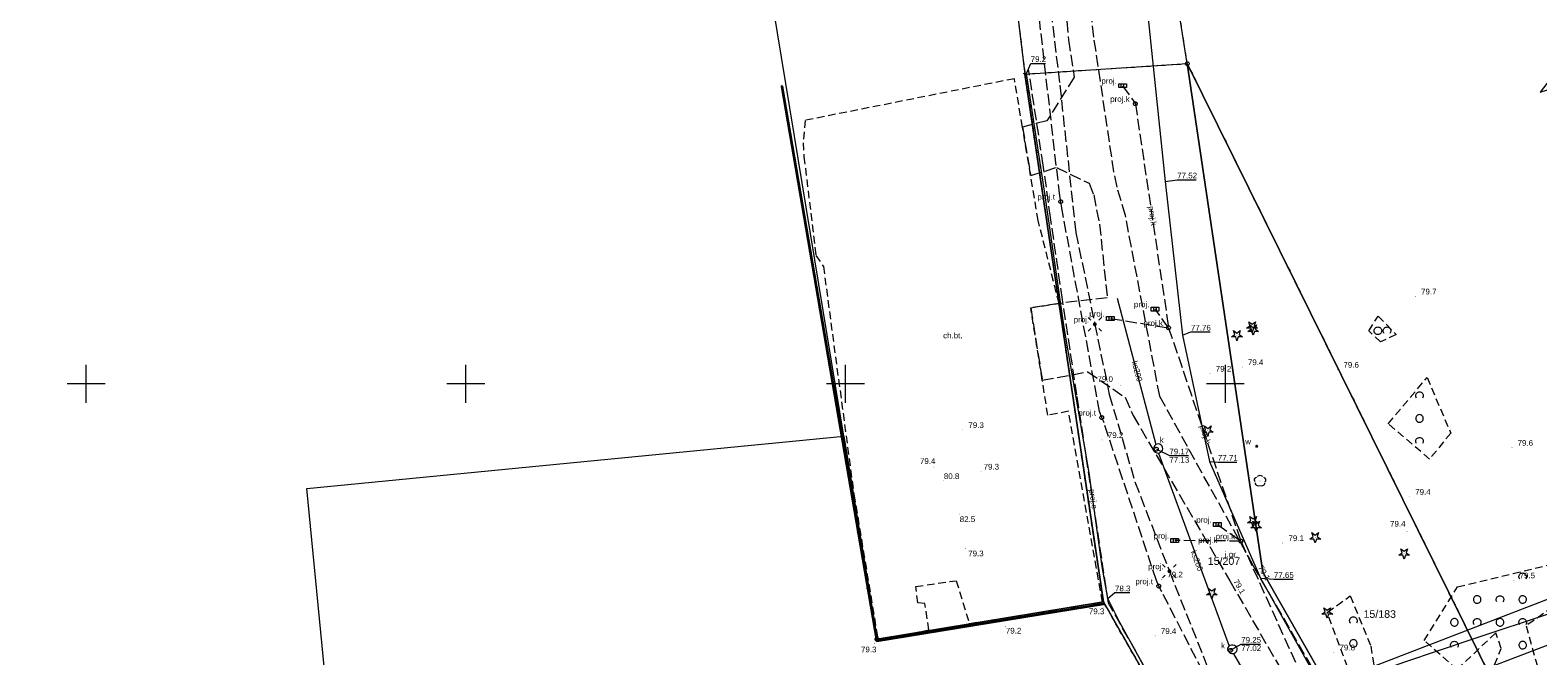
# Model space of a CAD drawing. Extents: x 6411274 to 6413600, y 5890750 to 5892331.
# Tile 15 of 22: x 6412843 to 6413041, y 5891364 to 5891447. Entities that reach past the tile are written whole.
import ezdxf
from ezdxf.enums import TextEntityAlignment as Align

# ---------------------------------------------------------------- set-up
doc = ezdxf.new("R2010")
doc.units = 0
for name, pattern in [('PRZER1-1', [1, 0.5, -0.5]), ('PRZER2-1', [1.5, 1, -0.5]), ('PRZER3-1', [2, 1.5, -0.5])]:
    doc.linetypes.add(name, pattern=pattern)
doc.layers.get('0').update_dxf_attribs({"linetype": 'CONTINUOUS'})
for name, color, linetype, lineweight in [('GEPPGD', 7, 'CONTINUOUS', 18), ('GESDZI', 7, 'CONTINUOUS', 18), ('GESDZI_O', 7, 'CONTINUOUS', 18), ('GSLKOG', 7, 'CONTINUOUS', 35), ('GSPWPN', 7, 'CONTINUOUS', 13), ('GSPWPN_O', 7, 'CONTINUOUS', 13), ('GSSKOA', 7, 'CONTINUOUS', 18), ('GSSKOA_O', 7, 'CONTINUOUS', 18), ('GSSKOD', 7, 'CONTINUOUS', 18), ('GSSKOD_O', 7, 'CONTINUOUS', 18), ('GSSZAD', 7, 'CONTINUOUS', 18), ('GUPEMO', 7, 'CONTINUOUS', 18), ('GUPEMO_O', 7, 'CONTINUOUS', 18), ('GUPIKP', 7, 'CONTINUOUS', 18), ('GUPIKP_O', 7, 'CONTINUOUS', 18), ('GUPIWZ', 7, 'CONTINUOUS', 18), ('GUPIWZ_O', 7, 'CONTINUOUS', 18), ('GUPPRZ_O', 7, 'CONTINUOUS', 18)]:
    doc.layers.add(name, color=color, linetype=linetype, lineweight=lineweight)
for name, color, linetype, lineweight, true_color in [('GESUZY', 7, 'CONTINUOUS', 18, 0x008000), ('GSPRDI', 7, 'CONTINUOUS', 18, 0x008000), ('GSPRDL', 7, 'CONTINUOUS', 18, 0x008000), ('GULEPR', 1, 'CONTINUOUS', 18, 0xff0000), ('GULEPR_O', 1, 'CONTINUOUS', 18, 0xff0000), ('GULKPR', 7, 'CONTINUOUS', 18, 0x803300), ('GULKPR_O', 7, 'CONTINUOUS', 18, 0x803300), ('GULTPR', 7, 'CONTINUOUS', 18, 0xff9100), ('GULWPR', 5, 'CONTINUOUS', 18, 0x0000ff), ('GUPKKS', 7, 'CONTINUOUS', 18, 0x803300), ('GUPKKS_O', 7, 'CONTINUOUS', 18, 0x803300), ('GUPKSD', 7, 'CONTINUOUS', 18, 0x803300), ('GUPKSD_O', 7, 'CONTINUOUS', 18, 0x803300), ('GUPWUT', 5, 'CONTINUOUS', 18, 0x0000ff), ('GUPWUT_O', 5, 'CONTINUOUS', 18, 0x0000ff), ('GUSKSD', 7, 'CONTINUOUS', 18, 0x803300), ('Ramka sekcyjna', 7, 'CONTINUOUS', 18, 0xa5007c)]:
    doc.layers.add(name, color=color, linetype=linetype, lineweight=lineweight, true_color=true_color)
doc.styles.add('Arial', font='Arial')

# ---------------------------------------------------------------- blocks, each defined once
blk = doc.blocks.new('GSPWPN1')
blk.add_hatch(color=0).paths.add_polyline_path([(-0.045, 0), (-0.043467, -0.011647), (-0.038971, -0.0225), (-0.03182, -0.03182), (-0.0225, -0.038971), (-0.011647, -0.043467), (0, -0.045), (0.011647, -0.043467), (0.0225, -0.038971), (0.03182, -0.03182), (0.038971, -0.0225), (0.043467, -0.011647), (0.045, 0), (0.043467, 0.011647), (0.038971, 0.0225), (0.03182, 0.03182), (0.0225, 0.038971), (0.011647, 0.043467), (0, 0.045), (-0.011647, 0.043467), (-0.0225, 0.038971), (-0.03182, 0.03182), (-0.038971, 0.0225), (-0.043467, 0.011647)])
blk = doc.blocks.new('GSPRDI1')
blk.add_hatch(color=0).paths.add_polyline_path([(0, -0.045), (0.013906, -0.042798), (0.02645, -0.036406), (0.036406, -0.02645), (0.042798, -0.013906), (0.045, 0), (0.042798, 0.013906), (0.036406, 0.02645), (0.02645, 0.036406), (0.013906, 0.042798), (0, 0.045), (-0.013906, 0.042798), (-0.02645, 0.036406), (-0.036406, 0.02645), (-0.042798, 0.013906), (-0.045, 0), (-0.042798, -0.013906), (-0.036406, -0.02645), (-0.02645, -0.036406), (-0.013906, -0.042798)])
at = {"color": 0}
blk.add_lwpolyline([(0.272471, 0.088531), (0.713338, -0.231778), (0.168396, -0.231778), (0, -0.750048), (-0.168396, -0.231778), (-0.713338, -0.231778), (-0.272471, 0.088531), (-0.440867, 0.606801), (0, 0.286493), (0.440867, 0.606801)], close=True, dxfattribs=at)
blk = doc.blocks.new('GSPRDL1')
blk.add_hatch(color=0).paths.add_polyline_path([(0, -0.045), (0.013906, -0.042798), (0.02645, -0.036406), (0.036406, -0.02645), (0.042798, -0.013906), (0.045, 0), (0.042798, 0.013906), (0.036406, 0.02645), (0.02645, 0.036406), (0.013906, 0.042798), (0, 0.045), (-0.013906, 0.042798), (-0.02645, 0.036406), (-0.036406, 0.02645), (-0.042798, 0.013906), (-0.045, 0), (-0.042798, -0.013906), (-0.036406, -0.02645), (-0.02645, -0.036406), (-0.013906, -0.042798)])
at = {"color": 0}
for points in [[(-0.635969, -0.134326), (-0.70458, -0.024001), (-0.731429, 0.103115), (-0.713292, 0.231763), (-0.652348, 0.346501), (-0.55591, 0.433559), (-0.435555, 0.482485)], [(-0.324277, 0.563333), (-0.240553, 0.662679), (-0.127956, 0.727494), (0, 0.75), (0.127956, 0.727494), (0.240553, 0.662679), (0.324277, 0.563333)], [(0.435555, 0.482485), (0.55591, 0.433559), (0.652348, 0.346501), (0.713292, 0.231763), (0.731429, 0.103115), (0.70458, -0.024001), (0.635969, -0.134326)], [(-0.068773, -0.646351), (-0.194901, -0.677512), (-0.324092, -0.663766), (-0.440839, -0.606763), (-0.531129, -0.513345), (-0.584125, -0.394725), (-0.593465, -0.265141)], [(0.593465, -0.265141), (0.584125, -0.394725), (0.531129, -0.513345), (0.440839, -0.606763), (0.324092, -0.663766), (0.194901, -0.677512), (0.068773, -0.646351)]]:
    blk.add_lwpolyline(points, dxfattribs=at)
blk = doc.blocks.new('GSSZAD1')
at = {"color": 0}
blk.add_lwpolyline([(0.5, 0), (0.490964, 0.094626), (0.464184, 0.185831), (0.420627, 0.27032), (0.361867, 0.34504), (0.290028, 0.407288), (0.207708, 0.454816), (0.117879, 0.485906), (0.023791, 0.499434), (-0.071157, 0.494911), (-0.163534, 0.4725), (-0.25, 0.433013), (-0.32743, 0.377875), (-0.393027, 0.309079), (-0.444418, 0.229113), (-0.479746, 0.140866), (-0.497736, 0.047528), (-0.497736, -0.047528), (-0.479746, -0.140866), (-0.444418, -0.229113), (-0.393027, -0.309079), (-0.32743, -0.377875), (-0.25, -0.433013), (-0.163534, -0.4725), (-0.071157, -0.494911), (0.023791, -0.499434), (0.117879, -0.485906), (0.207708, -0.454816), (0.290028, -0.407288), (0.361867, -0.34504), (0.420627, -0.27032), (0.464184, -0.185831), (0.490964, -0.094626)], close=True, dxfattribs=at)
blk = doc.blocks.new('GSSZAD2')
at = {"color": 0}
blk.add_lwpolyline([(-0.390312, -0.3125), (-0.445567, -0.226869), (-0.482312, -0.131814), (-0.49902, -0.031282), (-0.494998, 0.070549), (-0.470412, 0.169449), (-0.426283, 0.26131), (-0.364446, 0.342315), (-0.287468, 0.409099), (-0.198548, 0.458889), (-0.10138, 0.489614), (0, 0.5), (0.10138, 0.489614), (0.198548, 0.458889), (0.287468, 0.409099), (0.364446, 0.342315), (0.426283, 0.26131), (0.470412, 0.169449), (0.494998, 0.070549), (0.49902, -0.031282), (0.482312, -0.131814), (0.445567, -0.226869), (0.390312, -0.3125)], dxfattribs=at)
blk = doc.blocks.new('GSSZAD3')
at = {"color": 0}
blk.add_lwpolyline([(-0.6, 0.5), (-0.513176, 0.492404), (-0.42899, 0.469846), (-0.35, 0.433013), (-0.278606, 0.383022), (-0.216978, 0.321394), (-0.166987, 0.25), (-0.130154, 0.17101), (-0.107596, 0.086824), (-0.1, 0), (-0.107596, -0.086824), (-0.130154, -0.17101), (-0.166987, -0.25), (-0.222125, -0.32743), (-0.290921, -0.393027), (-0.370887, -0.444418), (-0.459134, -0.479746), (-0.552472, -0.497736), (-0.647528, -0.497736), (-0.740866, -0.479746), (-0.829113, -0.444418), (-0.909079, -0.393027), (-0.977875, -0.32743), (-1.033013, -0.25), (-1.0725, -0.163534), (-1.094911, -0.071157), (-1.099434, 0.023791), (-1.085906, 0.117879), (-1.054816, 0.207708), (-1.007288, 0.290028), (-0.94504, 0.361867), (-0.87032, 0.420627), (-0.785831, 0.464184), (-0.694626, 0.490964)], close=True, dxfattribs=at)
blk.add_lwpolyline([(0.234697, -0.341399), (0.179845, -0.271053), (0.138367, -0.192079), (0.111581, -0.106992), (0.100342, -0.018499), (0.105007, 0.070582), (0.125427, 0.157417), (0.160952, 0.239242), (0.210451, 0.313452), (0.27235, 0.377684), (0.344678, 0.429896), (0.425132, 0.468424), (0.511152, 0.492043), (0.6, 0.5), (0.688848, 0.492043), (0.774868, 0.468424), (0.855322, 0.429896), (0.92765, 0.377684), (0.989549, 0.313452), (1.039048, 0.239242), (1.074573, 0.157417), (1.094993, 0.070582), (1.099658, -0.018499), (1.088419, -0.106992), (1.061633, -0.192079), (1.020155, -0.271053), (0.965303, -0.341399)], dxfattribs=at)
blk = doc.blocks.new('GUPKSD1_1')
at = {"color": 0}
blk.add_lwpolyline([(0, 0.25), (0.064705, 0.241481), (0.125, 0.216506), (0.176777, 0.176777), (0.216506, 0.125), (0.241481, 0.064705), (0.25, 0), (0.241481, -0.064705), (0.216506, -0.125), (0.176777, -0.176777), (0.125, -0.216506), (0.064705, -0.241481), (0, -0.25), (-0.064705, -0.241481), (-0.125, -0.216506), (-0.176777, -0.176777), (-0.216506, -0.125), (-0.241481, -0.064705), (-0.25, 0), (-0.241481, 0.064705), (-0.216506, 0.125), (-0.176777, 0.176777), (-0.125, 0.216506), (-0.064705, 0.241481)], close=True, dxfattribs=at)
blk = doc.blocks.new('GUPKKS1')
at = {"color": 0}
blk.add_lwpolyline([(0.5, -0.25), (-0.5, -0.25), (-0.5, 0.25), (0.5, 0.25)], close=True, dxfattribs=at)
for points in [[(-0.175, -0.25), (-0.175, 0.25)], [(0.175, -0.25), (0.175, 0.25)]]:
    blk.add_lwpolyline(points, dxfattribs=at)
blk = doc.blocks.new('GUPWUT1')
blk.add_hatch(color=0).paths.add_polyline_path([(-0.2, 0), (-0.193185, -0.051764), (-0.173205, -0.1), (-0.141421, -0.141421), (-0.1, -0.173205), (-0.051764, -0.193185), (0, -0.2), (0.051764, -0.193185), (0.1, -0.173205), (0.141421, -0.141421), (0.173205, -0.1), (0.193185, -0.051764), (0.2, 0), (0.193185, 0.051764), (0.173205, 0.1), (0.141421, 0.141421), (0.1, 0.173205), (0.051764, 0.193185), (0, 0.2), (-0.051764, 0.193185), (-0.1, 0.173205), (-0.141421, 0.141421), (-0.173205, 0.1), (-0.193185, 0.051764)])
blk = doc.blocks.new('GUPEMO1')
blk.add_hatch(color=0).paths.add_polyline_path([(-0.25, 0), (-0.241481, -0.064705), (-0.216506, -0.125), (-0.176777, -0.176777), (-0.125, -0.216506), (-0.064705, -0.241481), (0, -0.25), (0.064705, -0.241481), (0.125, -0.216506), (0.176777, -0.176777), (0.216506, -0.125), (0.241481, -0.064705), (0.25, 0), (0.241481, 0.064705), (0.216506, 0.125), (0.176777, 0.176777), (0.125, 0.216506), (0.064705, 0.241481), (0, 0.25), (-0.064705, 0.241481), (-0.125, 0.216506), (-0.176777, 0.176777), (-0.216506, 0.125), (-0.241481, 0.064705)])
blk = doc.blocks.new('GUPEMO2')
blk.add_hatch(color=0).paths.add_polyline_path([(-0.001087, 0.044987), (0.011881, 0.043403), (0.021281, 0.03965), (0.030065, 0.033482), (0.038133, 0.023893), (0.043117, 0.012881), (0.044986, 0.001113), (0.044323, -0.007777), (0.040557, -0.019497), (0.033417, -0.030138), (0.024849, -0.037517), (0.013788, -0.042836), (0.002013, -0.044955), (-0.00982, -0.043916), (-0.020466, -0.040077), (-0.029541, -0.033946), (-0.036867, -0.025804), (-0.04187, -0.01649), (-0.04461, -0.005909), (-0.044532, 0.006476), (-0.041285, 0.017903), (-0.034764, 0.028574), (-0.024479, 0.03776), (-0.013449, 0.042943)])
at = {"color": 0}
for points in [[(-0.883883, 0.883883), (-0.53033, 0.53033)], [(0.883883, 0.883883), (0.53033, 0.53033)], [(-0.883883, -0.883883), (-0.53033, -0.53033)], [(0.883883, -0.883883), (0.53033, -0.53033)]]:
    blk.add_lwpolyline(points, dxfattribs=at)
blk = doc.blocks.new('GUPIKP1_1')
at = {"color": 0}
blk.add_lwpolyline([(0, 0.25), (0.064705, 0.241481), (0.125, 0.216506), (0.176777, 0.176777), (0.216506, 0.125), (0.241481, 0.064705), (0.25, 0), (0.241481, -0.064705), (0.216506, -0.125), (0.176777, -0.176777), (0.125, -0.216506), (0.064705, -0.241481), (0, -0.25), (-0.064705, -0.241481), (-0.125, -0.216506), (-0.176777, -0.176777), (-0.216506, -0.125), (-0.241481, -0.064705), (-0.25, 0), (-0.241481, 0.064705), (-0.216506, 0.125), (-0.176777, 0.176777), (-0.125, 0.216506), (-0.064705, 0.241481)], close=True, dxfattribs=at)
blk = doc.blocks.new('GUPIWZ1_1')
at = {"color": 0}
blk.add_lwpolyline([(0, 0.25), (0.064705, 0.241481), (0.125, 0.216506), (0.176777, 0.176777), (0.216506, 0.125), (0.241481, 0.064705), (0.25, 0), (0.241481, -0.064705), (0.216506, -0.125), (0.176777, -0.176777), (0.125, -0.216506), (0.064705, -0.241481), (0, -0.25), (-0.064705, -0.241481), (-0.125, -0.216506), (-0.176777, -0.176777), (-0.216506, -0.125), (-0.241481, -0.064705), (-0.25, 0), (-0.241481, 0.064705), (-0.216506, 0.125), (-0.176777, 0.176777), (-0.125, 0.216506), (-0.064705, 0.241481)], close=True, dxfattribs=at)
blk = doc.blocks.new('GEPPGD1_1')
at = {"color": 0}
blk.add_lwpolyline([(0, 0.25), (0.077254, 0.237764), (0.146946, 0.202254), (0.202254, 0.146946), (0.237764, 0.077254), (0.25, 0), (0.237764, -0.077254), (0.202254, -0.146946), (0.146946, -0.202254), (0.077254, -0.237764), (0, -0.25), (-0.077254, -0.237764), (-0.146946, -0.202254), (-0.202254, -0.146946), (-0.237764, -0.077254), (-0.25, 0), (-0.237764, 0.077254), (-0.202254, 0.146946), (-0.146946, 0.202254), (-0.077254, 0.237764)], close=True, dxfattribs=at)
blk = doc.blocks.new('GEPPGD1_2')
blk.add_hatch(color=0).paths.add_polyline_path([(0, -0.045), (0.013906, -0.042798), (0.02645, -0.036406), (0.036406, -0.02645), (0.042798, -0.013906), (0.045, 0), (0.042798, 0.013906), (0.036406, 0.02645), (0.02645, 0.036406), (0.013906, 0.042798), (0, 0.045), (-0.013906, 0.042798), (-0.02645, 0.036406), (-0.036406, 0.02645), (-0.042798, 0.013906), (-0.045, 0), (-0.042798, -0.013906), (-0.036406, -0.02645), (-0.02645, -0.036406), (-0.013906, -0.042798)])
blk = doc.blocks.new('KOLO')
blk.add_hatch(color=0).paths.add_polyline_path([(-0.175, 0), (-0.169037, -0.045293), (-0.151554, -0.0875), (-0.123744, -0.123744), (-0.0875, -0.151554), (-0.045293, -0.169037), (0, -0.175), (0.045293, -0.169037), (0.0875, -0.151554), (0.123744, -0.123744), (0.151554, -0.0875), (0.169037, -0.045293), (0.175, 0), (0.169037, 0.045293), (0.151554, 0.0875), (0.123744, 0.123744), (0.0875, 0.151554), (0.045293, 0.169037), (0, 0.175), (-0.045293, 0.169037), (-0.0875, 0.151554), (-0.123744, 0.123744), (-0.151554, 0.0875), (-0.169037, 0.045293)])
blk = doc.blocks.new('GSLKOG1')
blk.add_hatch(color=0).paths.add_polyline_path([(-0.175, 0), (-0.169037, -0.045293), (-0.151554, -0.0875), (-0.123744, -0.123744), (-0.0875, -0.151554), (-0.045293, -0.169037), (0, -0.175), (0.045293, -0.169037), (0.0875, -0.151554), (0.123744, -0.123744), (0.151554, -0.0875), (0.169037, -0.045293), (0.175, 0), (0.169037, 0.045293), (0.151554, 0.0875), (0.123744, 0.123744), (0.0875, 0.151554), (0.045293, 0.169037), (0, 0.175), (-0.045293, 0.169037), (-0.0875, 0.151554), (-0.123744, 0.123744), (-0.151554, 0.0875), (-0.169037, 0.045293)])

msp = doc.modelspace()

# ---------------------------------------------------------------- linework, layer by layer
at = {"layer": 'GESDZI', "color": 7, "linetype": 'Continuous', "lineweight": 18, "elevation": 10.22}
for points in [[(6412959.05, 5891560.56), (6412973.62, 5891440.78), (6412983.94, 5891371.29), (6412954.15, 5891366.37), (6412949.76, 5891393.1), (6412937.75, 5891466.26), (6412934.45, 5891486.37), (6412897.26, 5891532.13), (6412915.97, 5891534.48), (6412913.71, 5891552.98), (6412912.47, 5891563.19), (6412927, 5891564.92), (6412953.45, 5891565.42)], [(6413045.68, 5891339.7), (6412994.99, 5891442.15), (6412987.15, 5891491.85), (6413044.02, 5891510.45), (6413068.64, 5891518.5), (6413071.89, 5891519.01), (6413094.03, 5891522.45), (6413092.81, 5891505.18), (6413041.47, 5891438.41), (6413080.27, 5891450.82), (6413081.41, 5891447.23), (6413081.99, 5891445.41), (6413090.49, 5891448.01), (6413103.43, 5891408.84), (6413065.71, 5891345.55), (6413062.61, 5891340.91)], [(6413003.68, 5891336.7), (6412983.94, 5891371.29), (6412973.62, 5891440.78), (6412994.99, 5891442.15), (6413004.93, 5891375.22), (6413026.02, 5891338.27)], [(6412994.99, 5891442.15), (6413045.68, 5891339.7), (6413026.02, 5891338.27), (6413004.93, 5891375.22)], [(6412949.76, 5891393.1), (6412954.15, 5891366.37), (6412983.94, 5891371.29), (6413003.68, 5891336.7), (6412999.04, 5891326.59), (6412983.31, 5891325.37), (6412885.72, 5891317.75), (6412879.07, 5891386.23)]]:
    msp.add_lwpolyline(points, close=True, dxfattribs=at)
at = {"layer": 'GESUZY', "color": 96, "linetype": 'PRZER1-1', "lineweight": 18, "true_color": 0x008000, "elevation": 10.08}
for points in [[(6412959.05, 5891560.56), (6412973.62, 5891440.78), (6412983.94, 5891371.29), (6413003.68, 5891336.7), (6413009.01, 5891327.37), (6412999.04, 5891326.59), (6412983.31, 5891325.37), (6412885.72, 5891317.75), (6412876.75, 5891317.05), (6412863.64, 5891316.03), (6412811.49, 5891311.94), (6412802.1, 5891311.2), (6412796.15, 5891311.34), (6412741.6, 5891312.6), (6412735.63, 5891313.81), (6412700.79, 5891320.87), (6412653.28, 5891336.49), (6412633.14, 5891351.52)], [(6413035.1, 5891023.7), (6413140.1, 5891086.54), (6413135.14, 5891136.3), (6413128.65, 5891135.05), (6413118.55, 5891166.59), (6413106.84, 5891194.64), (6413102.76, 5891201.17), (6413105.56, 5891203.12), (6413121.73, 5891212.3), (6413063.28, 5891304.13), (6413060.38, 5891310), (6413045.68, 5891339.7), (6412994.99, 5891442.15), (6412987.15, 5891491.85)]]:
    msp.add_lwpolyline(points, dxfattribs=at)
msp.add_lwpolyline([(6413121.73, 5891212.3), (6413105.56, 5891203.12), (6413102.76, 5891201.17), (6413074.1, 5891247.1), (6413051.3, 5891283.63), (6413032.43, 5891282.07), (6413018.53, 5891308.96), (6413014, 5891317.73), (6413009.01, 5891327.37), (6413003.68, 5891336.7), (6412983.94, 5891371.29), (6412973.62, 5891440.78), (6412994.99, 5891442.15), (6413045.68, 5891339.7), (6413060.38, 5891310), (6413063.28, 5891304.13)], close=True, dxfattribs=at)
at = {"layer": 'GSLKOG', "color": 7, "linetype": 'Continuous', "lineweight": 35, "elevation": 10.18}
msp.add_lwpolyline([(6412941.61, 5891439.15), (6412954.1, 5891366.14), (6412983.95, 5891371.03)], dxfattribs=at)
at = {"layer": 'GSSKOA', "color": 7, "linetype": 'PRZER3-1', "lineweight": 18, "elevation": 10.18}
for points in [[(6413030.76, 5891326.42), (6413018.44, 5891350.53), (6413003.72, 5891376), (6412991.36, 5891398.36), (6412986.85, 5891422.15), (6412985.74, 5891425.91), (6412985.33, 5891427.92), (6412982.69, 5891445.63), (6412980.3, 5891467.74), (6412978.07, 5891491.32), (6412983.74, 5891488.24), (6412989.71, 5891486.88), (6412995.41, 5891487.46), (6413002.47, 5891488.98), (6413009.33, 5891487.98), (6413018.48, 5891485.18)], [(6412977.36, 5891467.65), (6412979.33, 5891445.27), (6412980.1, 5891440.38), (6412976.51, 5891434.64), (6412973.29, 5891433.81), (6412974.36, 5891427.42), (6412977.76, 5891428.48), (6412982.05, 5891426.4), (6412982.67, 5891424.87), (6412983.43, 5891421.02), (6412984.46, 5891411.33), (6412978.11, 5891410.58), (6412974.37, 5891410.02), (6412975.9, 5891400.47), (6412981.89, 5891401.58), (6412986.81, 5891398.22), (6412987.86, 5891395.83), (6413000.59, 5891374.05), (6413015.24, 5891348.74), (6413028.24, 5891324.59)]]:
    msp.add_lwpolyline(points, dxfattribs=at)
at = {"layer": 'GSSKOD', "color": 7, "linetype": 'PRZER2-1', "lineweight": 18, "elevation": 10.18}
msp.add_lwpolyline([(6412972.22, 5891440.17), (6412944.68, 5891434.68), (6412944.41, 5891431.74), (6412944.52, 5891429.89), (6412946.09, 5891416.91), (6412947.07, 5891415.46), (6412951.1, 5891385.45), (6412954.26, 5891366.36), (6412960.97, 5891367.59), (6412960.45, 5891371.09), (6412959.49, 5891371.15), (6412959.24, 5891373.31), (6412964.57, 5891374.08), (6412966.28, 5891368.46), (6412972.2, 5891369.35), (6412983.82, 5891371.26), (6412979.36, 5891396.38), (6412976.63, 5891395.87), (6412975.9, 5891400.47), (6412974.37, 5891410.02), (6412978.11, 5891410.58), (6412975.36, 5891421.5), (6412974.36, 5891427.42), (6412973.29, 5891433.81)], close=True, dxfattribs=at)
at = {"layer": 'GSSZAD', "color": 7, "linetype": 'PRZER2-1', "lineweight": 18, "elevation": 10.1}
for points in [[(6413018.89, 5891406.97), (6413020.11, 5891408.91), (6413022.48, 5891406.49), (6413020.45, 5891405.52)], [(6413021.46, 5891394.75), (6413026.56, 5891400.83), (6413029.68, 5891393.51), (6413026.89, 5891390.09)], [(6413026.17, 5891366.21), (6413030.58, 5891373.25), (6413046.15, 5891377.01), (6413047.97, 5891374.12), (6413039.62, 5891368.13), (6413042.45, 5891357.86), (6413042.24, 5891353.69), (6413041.95, 5891351.74), (6413036.8, 5891348.77), (6413026.44, 5891343.78), (6413024.35, 5891349.32), (6413027.19, 5891356.32), (6413034.28, 5891360.24), (6413036.34, 5891365.16), (6413035.6, 5891367.21), (6413030.53, 5891362.4)], [(6413013.42, 5891369.91), (6413016.44, 5891372.07), (6413019.15, 5891365.48), (6413020.3, 5891358.42), (6413019.37, 5891357.8), (6413017.63, 5891358.5)]]:
    msp.add_lwpolyline(points, close=True, dxfattribs=at)
at = {"layer": 'GULEPR', "color": 1, "linetype": 'PRZER3-1', "lineweight": 18, "true_color": 0xff0000, "elevation": 10.14}
for points in [[(6412974.44, 5891470.93), (6412978.2, 5891439.32), (6412980.32, 5891419.9), (6412982.82, 5891407.83), (6412984.72, 5891398.6), (6412988.1, 5891387.08), (6412992.63, 5891375.33), (6412998.29, 5891361.12), (6413003.11, 5891351.76), (6413007.96, 5891344.12), (6413012.41, 5891336.55)], [(6412994.11, 5891354.36), (6412984.62, 5891371.13), (6412980.45, 5891398.53), (6412978.56, 5891411.1), (6412976.98, 5891421.91), (6412976.03, 5891428.77), (6412974.09, 5891441.4)]]:
    msp.add_lwpolyline(points, dxfattribs=at)
at = {"layer": 'GULEPR', "color": 1, "linetype": 'Continuous', "lineweight": 18, "true_color": 0xff0000, "elevation": 10.14}
for points in [[(6412992.25, 5891357.45), (6412986.12, 5891368.56), (6412984.55, 5891371.74), (6412983.77, 5891375.94), (6412982.06, 5891388.28), (6412978.79, 5891407.41), (6412976.27, 5891424.77), (6412973.83, 5891440.86), (6412973.4, 5891440.82)], [(6412879.64, 5891319.19), (6412960.27, 5891328.19), (6412991.9, 5891352.18), (6413059.83, 5891378.34), (6413108.8, 5891392.58)]]:
    msp.add_lwpolyline(points, dxfattribs=at)
at = {"layer": 'GULKPR', "color": 36, "linetype": 'PRZER3-1', "lineweight": 18, "true_color": 0x803300, "elevation": 10.14}
for points in [[(6412986.47, 5891439.25), (6412988.15, 5891436.87), (6412992.53, 5891407.37), (6412990.75, 5891409.83)], [(6412984.87, 5891408.6), (6412992.53, 5891407.37), (6413002.04, 5891379.29), (6413013.84, 5891353.14), (6413017.79, 5891341.26), (6413033.79, 5891318.95), (6413042.84, 5891308.24)], [(6412998.96, 5891381.47), (6413002.04, 5891379.29), (6412993.34, 5891379.37)]]:
    msp.add_lwpolyline(points, dxfattribs=at)
at = {"layer": 'GULKPR', "color": 36, "linetype": 'Continuous', "lineweight": 18, "true_color": 0x803300, "elevation": 10.14}
for points in [[(6412985.76, 5891411.27), (6412990.86, 5891392)], [(6412991.21, 5891390.88), (6413000.51, 5891365.47)], [(6413001.06, 5891364.46), (6413017.56, 5891336.03)]]:
    msp.add_lwpolyline(points, dxfattribs=at)
at = {"layer": 'GULTPR', "color": 30, "linetype": 'PRZER3-1', "lineweight": 18, "true_color": 0xff9100, "elevation": 10.14}
msp.add_lwpolyline([(6413008.05, 5891340.7), (6412991.64, 5891372.61), (6412991.23, 5891373.36), (6412990.93, 5891374.09), (6412984.03, 5891394.85), (6412983.73, 5891395.56), (6412983.44, 5891396.34), (6412978.47, 5891423.14), (6412978.33, 5891423.98), (6412978.2, 5891424.76), (6412971.64, 5891481.75)], dxfattribs=at)
at = {"layer": 'GULTPR', "color": 30, "linetype": 'Continuous', "lineweight": 18, "true_color": 0xff9100, "elevation": 10.14}
msp.add_lwpolyline([(6412923.55, 5891317.12), (6412972.16, 5891321.04), (6412988.87, 5891321.48), (6412999.65, 5891323.34), (6413013.31, 5891323.87), (6412997.73, 5891348.5), (6413105.61, 5891389.76), (6413096.75, 5891419.97), (6413099.63, 5891420.33)], dxfattribs=at)
at = {"layer": 'GULWPR', "color": 5, "linetype": 'Continuous', "lineweight": 18, "true_color": 0x0000ff, "elevation": 10.14}
for points in [[(6412969.61, 5891578.22), (6412969.65, 5891577.89), (6412969.72, 5891577.22), (6412975.98, 5891572.18), (6412980.79, 5891530.61), (6412985.53, 5891489.35), (6412992.06, 5891426.63), (6412994.34, 5891406.42), (6412997.9, 5891389.75), (6413004.63, 5891374.43), (6413022.21, 5891342.95), (6413030.7, 5891328.16), (6413030.73, 5891327.82)], [(6412881.11, 5891319.03), (6412957.06, 5891324.34), (6412958.84, 5891324.63), (6412960.13, 5891325.05), (6412961.32, 5891325.6), (6412962.61, 5891326.43), (6412964.15, 5891327.7), (6412988.41, 5891350.17), (6412996.88, 5891353.33), (6412998.21, 5891353.79), (6413015.52, 5891360.25), (6413017.36, 5891361.14), (6413023.63, 5891363.4), (6413032.51, 5891366.4), (6413043.07, 5891369.87), (6413054.74, 5891373.94), (6413089.26, 5891385.46), (6413099.2, 5891389.22)]]:
    msp.add_lwpolyline(points, dxfattribs=at)
at = {"layer": 'GUPPRZ_O', "color": 1, "linetype": 'Continuous', "lineweight": 13, "true_color": 0xff0000, "elevation": 10.8, "flags": 128}
for points in [[(6412973.83, 5891440.86), (6412974.37, 5891442.19), (6412976.33, 5891442.19)], [(6412984.55, 5891371.74), (6412985.47, 5891372.51), (6412987.43, 5891372.51)]]:
    msp.add_lwpolyline(points, dxfattribs=at)
at = {"layer": 'GUPPRZ_O', "color": 5, "linetype": 'Continuous', "lineweight": 13, "true_color": 0x0000ff, "elevation": 10.8, "flags": 128}
for points in [[(6412992.06, 5891426.63), (6412993.66, 5891426.87), (6412996.18, 5891426.87)], [(6412994.34, 5891406.42), (6412995.47, 5891406.84), (6412997.99, 5891406.84)], [(6412997.9, 5891389.75), (6412999.01, 5891389.69), (6413001.53, 5891389.69)], [(6413004.63, 5891374.43), (6413006.39, 5891374.27), (6413008.91, 5891374.27)]]:
    msp.add_lwpolyline(points, dxfattribs=at)
at = {"layer": 'GUPPRZ_O', "color": 36, "linetype": 'Continuous', "lineweight": 13, "true_color": 0x803300, "elevation": 10.8, "flags": 128}
for points in [[(6412990.92, 5891391.39), (6412992.63, 5891390.54), (6412995.15, 5891390.54)], [(6413000.7, 5891364.92), (6413002.09, 5891365.74), (6413004.61, 5891365.74)]]:
    msp.add_lwpolyline(points, dxfattribs=at)
at = {"layer": 'GUSKSD', "color": 36, "linetype": 'Continuous', "lineweight": 18, "true_color": 0x803300, "elevation": 10.14}
for points in [[(6412990.86, 5891392, 0.371153), (6412990.6, 5891391.26, 2.694308)], [(6413001.06, 5891364.46, -0.3306), (6413000.41, 5891364.76, -3.024802)]]:
    msp.add_lwpolyline(points, format="xyb", close=True, dxfattribs=at)
at = {"layer": 'Ramka sekcyjna', "color": 224, "linetype": 'Continuous', "lineweight": 18, "true_color": 0xa5007c, "elevation": 100, "flags": 128}
for points in [[(6412850, 5891397.5), (6412850, 5891402.5)], [(6412900, 5891397.5), (6412900, 5891402.5)], [(6412950, 5891397.5), (6412950, 5891402.5)], [(6413000, 5891397.5), (6413000, 5891402.5)], [(6412852.5, 5891400), (6412847.5, 5891400)], [(6412902.5, 5891400), (6412897.5, 5891400)], [(6412952.5, 5891400), (6412947.5, 5891400)], [(6413002.5, 5891400), (6412997.5, 5891400)]]:
    msp.add_lwpolyline(points, dxfattribs=at)

# ---------------------------------------------------------------- block references
at = {"layer": 'GEPPGD', "color": 7, "linetype": 'Continuous', "lineweight": 18}
for name, p in [('GEPPGD1_1', (6412994.99, 5891442.15, 10.24)), ('GEPPGD1_2', (6412973.62, 5891440.78, 10.24)), ('GEPPGD1_2', (6412949.76, 5891393.1, 10.24)), ('GEPPGD1_2', (6412879.07, 5891386.23, 10.24)), ('GEPPGD1_2', (6413004.93, 5891375.22, 10.24)), ('GEPPGD1_2', (6412983.94, 5891371.29, 10.24)), ('GEPPGD1_1', (6412954.15, 5891366.37, 10.24))]:
    msp.add_blockref(name, p, dxfattribs=at)
at = {"layer": 'GSLKOG', "color": 7, "linetype": 'Continuous', "lineweight": 35}
for name, p, rotation in [('GSLKOG1', (6412941.61, 5891439.15, 10.18), 279.7077559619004), ('KOLO', (6412942.8, 5891432.22, 10.18), 279.7077559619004), ('KOLO', (6412942.8, 5891432.22, 10.18), 279.7077559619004), ('KOLO', (6412944.06, 5891424.82, 10.18), 279.7077559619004), ('KOLO', (6412944.06, 5891424.82, 10.18), 279.7077559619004), ('KOLO', (6412945.33, 5891417.43, 10.18), 279.7077559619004), ('KOLO', (6412945.33, 5891417.43, 10.18), 279.7077559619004), ('KOLO', (6412946.59, 5891410.04, 10.18), 279.7077559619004), ('KOLO', (6412946.59, 5891410.04, 10.18), 279.7077559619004), ('KOLO', (6412947.86, 5891402.64, 10.18), 279.7077559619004), ('KOLO', (6412947.86, 5891402.64, 10.18), 279.7077559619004), ('KOLO', (6412949.12, 5891395.25, 10.18), 279.7077559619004), ('KOLO', (6412949.12, 5891395.25, 10.18), 279.7077559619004), ('KOLO', (6412950.38, 5891387.86, 10.18), 279.7077559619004), ('KOLO', (6412950.38, 5891387.86, 10.18), 279.7077559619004), ('KOLO', (6412951.65, 5891380.47, 10.18), 279.7077559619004), ('KOLO', (6412951.65, 5891380.47, 10.18), 279.7077559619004), ('KOLO', (6412952.91, 5891373.07, 10.18), 279.7077559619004), ('KOLO', (6412952.91, 5891373.07, 10.18), 279.7077559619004), ('GSLKOG1', (6412983.95, 5891371.03, 10.18), 9.303505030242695), ('KOLO', (6412972.73, 5891369.19, 10.18), 9.303505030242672), ('KOLO', (6412972.73, 5891369.19, 10.18), 9.303505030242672), ('KOLO', (6412980.13, 5891370.4, 10.18), 9.303505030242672), ('KOLO', (6412980.13, 5891370.4, 10.18), 9.303505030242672), ('KOLO', (6412957.92, 5891366.77, 10.18), 9.303505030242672), ('KOLO', (6412957.92, 5891366.77, 10.18), 9.303505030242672), ('KOLO', (6412965.32, 5891367.98, 10.18), 9.303505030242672), ('KOLO', (6412965.32, 5891367.98, 10.18), 9.303505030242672)]:
    msp.add_blockref(name, p, dxfattribs=dict(at, rotation=rotation))
at = {"layer": 'GSPRDI', "color": 96, "linetype": 'Continuous', "lineweight": 18, "true_color": 0x008000}
for p in [(6413001.53, 5891406.4, 10.12), (6413003.52, 5891407.55, 10.12), (6413003.66, 5891407.14, 10.12), (6412997.68, 5891393.85, 10.12), (6413003.65, 5891381.92, 10.12), (6413004.07, 5891381.29, 10.12), (6413011.84, 5891379.8, 10.12), (6413023.54, 5891377.67, 10.12), (6412998.23, 5891372.44, 10.12), (6413013.42, 5891369.91, 10.12)]:
    msp.add_blockref('GSPRDI1', p, dxfattribs=at)
at = {"layer": 'GSPRDL', "color": 96, "linetype": 'Continuous', "lineweight": 18, "true_color": 0x008000}
msp.add_blockref('GSPRDL1', (6413004.57, 5891387.22, 10.12), dxfattribs=at)
at = {"layer": 'GSPWPN', "color": 7, "linetype": 'Continuous', "lineweight": 13}
for p in [(6413025.02, 5891411.52, 10.08), (6412997.99, 5891401.35, 10.08), (6413002.22, 5891402.21, 10.08), (6413014.8, 5891401.87, 10.08), (6412986.16, 5891399.82, 10.08), (6412965.42, 5891393.94, 10.08), (6412983.78, 5891392.61, 10.08), (6413037.73, 5891391.59, 10.08), (6412961.62, 5891389.03, 10.08), (6412962.89, 5891387.24, 10.08), (6412967.83, 5891388.41, 10.08), (6413024.25, 5891385.15, 10.08), (6412964.99, 5891382.85, 10.08), (6413007.56, 5891379.04, 10.08), (6413023.92, 5891380.54, 10.08), (6412965.81, 5891378.28, 10.08), (6413003.72, 5891376, 10.08), (6412991.61, 5891374.26, 10.08), (6413000.59, 5891374.05, 10.08), (6413037.99, 5891374.14, 10.08), (6412983.89, 5891370.48, 10.08), (6412971.04, 5891368.07, 10.08), (6412990.76, 5891366.82, 10.08), (6412953.79, 5891365.79, 10.08), (6413014.28, 5891364.65, 10.08)]:
    msp.add_blockref('GSPWPN1', p, dxfattribs=at)
at = {"layer": 'GSSZAD', "color": 7, "linetype": 'Continuous', "lineweight": 18}
for name, p in [('GSSZAD3', (6413020.69, 5891406.98, 10.1)), ('GSSZAD2', (6413025.57, 5891398.44, 10.1)), ('GSSZAD1', (6413025.57, 5891395.44, 10.1)), ('GSSZAD2', (6413025.57, 5891392.44, 10.1)), ('GSSZAD2', (6413039.16, 5891374.6, 10.1)), ('GSSZAD1', (6413033.16, 5891371.6, 10.1)), ('GSSZAD2', (6413036.16, 5891371.6, 10.1)), ('GSSZAD1', (6413039.16, 5891371.6, 10.1)), ('GSSZAD2', (6413016.86, 5891368.82, 10.1)), ('GSSZAD1', (6413030.16, 5891368.6, 10.1)), ('GSSZAD2', (6413033.16, 5891368.6, 10.1)), ('GSSZAD1', (6413036.16, 5891368.6, 10.1)), ('GSSZAD2', (6413039.16, 5891368.6, 10.1)), ('GSSZAD1', (6413016.86, 5891365.82, 10.1)), ('GSSZAD2', (6413030.16, 5891365.6, 10.1)), ('GSSZAD1', (6413039.16, 5891365.6, 10.1))]:
    msp.add_blockref(name, p, dxfattribs=at)
at = {"layer": 'GUPEMO', "color": 1, "linetype": 'Continuous', "lineweight": 18, "true_color": 0xff0000}
for name, p in [('GUPEMO2', (6412982.82, 5891407.83, 10.16)), ('GUPEMO1', (6412982.82, 5891407.83, 10.16)), ('GUPEMO2', (6412992.63, 5891375.33, 10.16)), ('GUPEMO1', (6412992.63, 5891375.33, 10.16))]:
    msp.add_blockref(name, p, dxfattribs=at)
at = {"layer": 'GUPIKP', "color": 30, "linetype": 'Continuous', "lineweight": 18, "true_color": 0xff9100}
for p in [(6412978.33, 5891423.98, 10.16), (6412983.73, 5891395.56, 10.16), (6412991.23, 5891373.36, 10.16)]:
    msp.add_blockref('GUPIKP1_1', p, dxfattribs=at)
at = {"layer": 'GUPIWZ', "color": 7, "linetype": 'Continuous', "lineweight": 18}
for p in [(6412990.92, 5891391.39, 10.18), (6413000.7, 5891364.92, 10.18)]:
    msp.add_blockref('GUPIWZ1_1', p, dxfattribs=at)
at = {"layer": 'GUPKKS', "color": 36, "linetype": 'Continuous', "lineweight": 18, "true_color": 0x803300}
for p in [(6412986.47, 5891439.25, 10.16), (6412984.87, 5891408.6, 10.16), (6412990.75, 5891409.83, 10.16), (6412998.96, 5891381.47, 10.16), (6412993.34, 5891379.37, 10.16)]:
    msp.add_blockref('GUPKKS1', p, dxfattribs=at)
at = {"layer": 'GUPKSD', "color": 36, "linetype": 'Continuous', "lineweight": 18, "true_color": 0x803300}
for p in [(6412988.15, 5891436.87, 10.16), (6412992.53, 5891407.37, 10.16), (6413002.04, 5891379.29, 10.16)]:
    msp.add_blockref('GUPKSD1_1', p, dxfattribs=at)
at = {"layer": 'GUPWUT', "color": 5, "linetype": 'Continuous', "lineweight": 18, "true_color": 0x0000ff}
msp.add_blockref('GUPWUT1', (6413004.13, 5891391.77, 10.16), dxfattribs=at)

# ---------------------------------------------------------------- texts
at = {"layer": 'GESDZI_O', "color": 7, "linetype": 'Continuous', "lineweight": 0, "style": 'Arial'}
for s, p in [('15/207', (6412999.82, 5891376.16, 10.8)), ('15/183', (6413020.33, 5891369.19, 10.8))]:
    msp.add_text(s, height=1, dxfattribs=at).set_placement(p, align=Align.CENTER)
at = {"layer": 'GSPWPN_O', "color": 7, "linetype": 'Continuous', "lineweight": 0, "style": 'Arial'}
for s, p in [('79.7', (6413025.77, 5891411.77, 10.8)), ('79.4', (6413002.97, 5891402.46, 10.8)), ('79.6', (6413015.55, 5891402.12, 10.8)), ('79.0', (6412983.16, 5891400.25, 10.8)), ('79.2', (6412998.74, 5891401.6, 10.8)), ('79.3', (6412966.17, 5891394.19, 10.8)), ('79.2', (6412984.53, 5891392.86, 10.8)), ('79.6', (6413038.48, 5891391.84, 10.8)), ('79.4', (6412959.79, 5891389.46, 10.8)), ('79.3', (6412968.17, 5891388.71, 10.8)), ('80.8', (6412962.94, 5891387.46, 10.8)), ('79.4', (6413025, 5891385.4, 10.8)), ('82.5', (6412965.03, 5891381.8, 10.8)), ('79.4', (6413021.69, 5891381.2, 10.8)), ('79.1', (6413008.31, 5891379.29, 10.8)), ('79.3', (6412966.14, 5891377.29, 10.8)), ('79.2', (6412992.36, 5891374.51, 10.8)), ('79.5', (6413038.74, 5891374.39, 10.8)), ('79.3', (6412982.03, 5891369.67, 10.8)), ('79.2', (6412971.1, 5891367.12, 10.8)), ('79.4', (6412991.51, 5891367.07, 10.8)), ('79.3', (6412952.03, 5891364.65, 10.8)), ('79.8', (6413015.03, 5891364.9, 10.8))]:
    msp.add_text(s, height=0.75, dxfattribs=at).set_placement(p)
for p in [(6413004.28, 5891375.81, 10.8), (6413001.01, 5891373.99, 10.8)]:
    msp.add_text('79.1', height=0.75, rotation=300.3055, dxfattribs=at).set_placement(p)
at = {"layer": 'GSSKOA_O', "color": 7, "linetype": 'Continuous', "lineweight": 0, "style": 'Arial'}
msp.add_text('j.gr.', height=0.75, dxfattribs=at).set_placement((6413000.81, 5891377.17, 10.8), align=Align.CENTER)
at = {"layer": 'GSSKOD_O', "color": 7, "linetype": 'Continuous', "lineweight": 0, "style": 'Arial'}
msp.add_text('ch.bt.', height=0.75, dxfattribs=at).set_placement((6412964.12, 5891405.99, 10.8), align=Align.CENTER)
at = {"layer": 'GULEPR_O', "color": 1, "linetype": 'Continuous', "lineweight": 0, "true_color": 0xff0000, "style": 'Arial'}
msp.add_text('proj.e', height=0.75, rotation=278.6409, dxfattribs=at).set_placement((6412982.25, 5891384.78, 10.8), align=Align.CENTER)
at = {"layer": 'GULKPR_O', "color": 36, "linetype": 'Continuous', "lineweight": 0, "true_color": 0x803300, "style": 'Arial'}
for s, rotation, p in [('proj.k', 278.445, (6412990.05, 5891422.07, 10.8)), ('ks200', 284.824, (6412988.03, 5891401.56, 10.8)), ('proj.k', 288.7185, (6412997.01, 5891393.23, 10.8)), ('proj.k', 359.437, (6412997.69, 5891379.04, 10.8)), ('ks200', 290.1025, (6412995.91, 5891376.58, 10.8))]:
    msp.add_text(s, height=0.75, rotation=rotation, dxfattribs=at).set_placement(p, align=Align.CENTER)
at = {"layer": 'GUPEMO_O', "color": 1, "linetype": 'Continuous', "lineweight": 0, "true_color": 0xff0000, "style": 'Arial'}
for p in [(6412982.07, 5891408.08, 10.8), (6412991.88, 5891375.58, 10.8)]:
    msp.add_text('proj.', height=0.75, dxfattribs=at).set_placement(p, align=Align.RIGHT)
at = {"layer": 'GUPIKP_O', "color": 30, "linetype": 'Continuous', "lineweight": 0, "true_color": 0xff9100, "style": 'Arial'}
for p in [(6412977.58, 5891424.23, 10.8), (6412982.98, 5891395.81, 10.8), (6412990.48, 5891373.61, 10.8)]:
    msp.add_text('proj.t', height=0.75, dxfattribs=at).set_placement(p, align=Align.RIGHT)
at = {"layer": 'GUPIWZ_O', "color": 7, "linetype": 'Continuous', "lineweight": 0, "style": 'Arial'}
for p in [(6412991.89, 5891392.24, 10.8), (6412999.95, 5891365.17, 10.8)]:
    msp.add_text('k', height=0.75, dxfattribs=at).set_placement(p, align=Align.RIGHT)
at = {"layer": 'GUPKKS_O', "color": 36, "linetype": 'Continuous', "lineweight": 0, "true_color": 0x803300, "style": 'Arial'}
for p in [(6412985.72, 5891439.5, 10.8), (6412990, 5891410.08, 10.8), (6412984.12, 5891408.85, 10.8), (6412998.21, 5891381.72, 10.8), (6412992.59, 5891379.62, 10.8)]:
    msp.add_text('proj.', height=0.75, dxfattribs=at).set_placement(p, align=Align.RIGHT)
at = {"layer": 'GUPKSD_O', "color": 36, "linetype": 'Continuous', "lineweight": 0, "true_color": 0x803300, "style": 'Arial'}
for p in [(6412987.4, 5891437.12, 10.8), (6412991.78, 5891407.62, 10.8), (6413001.29, 5891379.54, 10.8)]:
    msp.add_text('proj.k', height=0.75, dxfattribs=at).set_placement(p, align=Align.RIGHT)
at = {"layer": 'GUPPRZ_O', "color": 1, "linetype": 'Continuous', "lineweight": 0, "true_color": 0xff0000, "style": 'Arial'}
for s, p in [('79.2', (6412974.37, 5891442.37, 10.8)), ('78.3', (6412985.47, 5891372.68, 10.8))]:
    msp.add_text(s, height=0.75, rotation=360, dxfattribs=at).set_placement(p)
at = {"layer": 'GUPPRZ_O', "color": 5, "linetype": 'Continuous', "lineweight": 0, "true_color": 0x0000ff, "style": 'Arial'}
for s, p in [('77.52', (6412993.66, 5891427.04, 10.8)), ('77.76', (6412995.47, 5891407.01, 10.8)), ('77.71', (6412999.01, 5891389.87, 10.8)), ('77.65', (6413006.39, 5891374.44, 10.8))]:
    msp.add_text(s, height=0.75, dxfattribs=at).set_placement(p)
at = {"layer": 'GUPPRZ_O', "color": 36, "linetype": 'Continuous', "lineweight": 0, "true_color": 0x803300, "style": 'Arial'}
for s, p in [('79.17', (6412992.63, 5891390.71, 10.8)), ('77.13', (6412992.63, 5891389.61, 10.8)), ('79.25', (6413002.09, 5891365.91, 10.8)), ('77.02', (6413002.09, 5891364.82, 10.8))]:
    msp.add_text(s, height=0.75, dxfattribs=at).set_placement(p)
at = {"layer": 'GUPWUT_O', "color": 5, "linetype": 'Continuous', "lineweight": 0, "true_color": 0x0000ff, "style": 'Arial'}
msp.add_text('w', height=0.75, dxfattribs=at).set_placement((6413003.38, 5891392.02, 10.8), align=Align.RIGHT)

doc.saveas('drawing.dxf')
